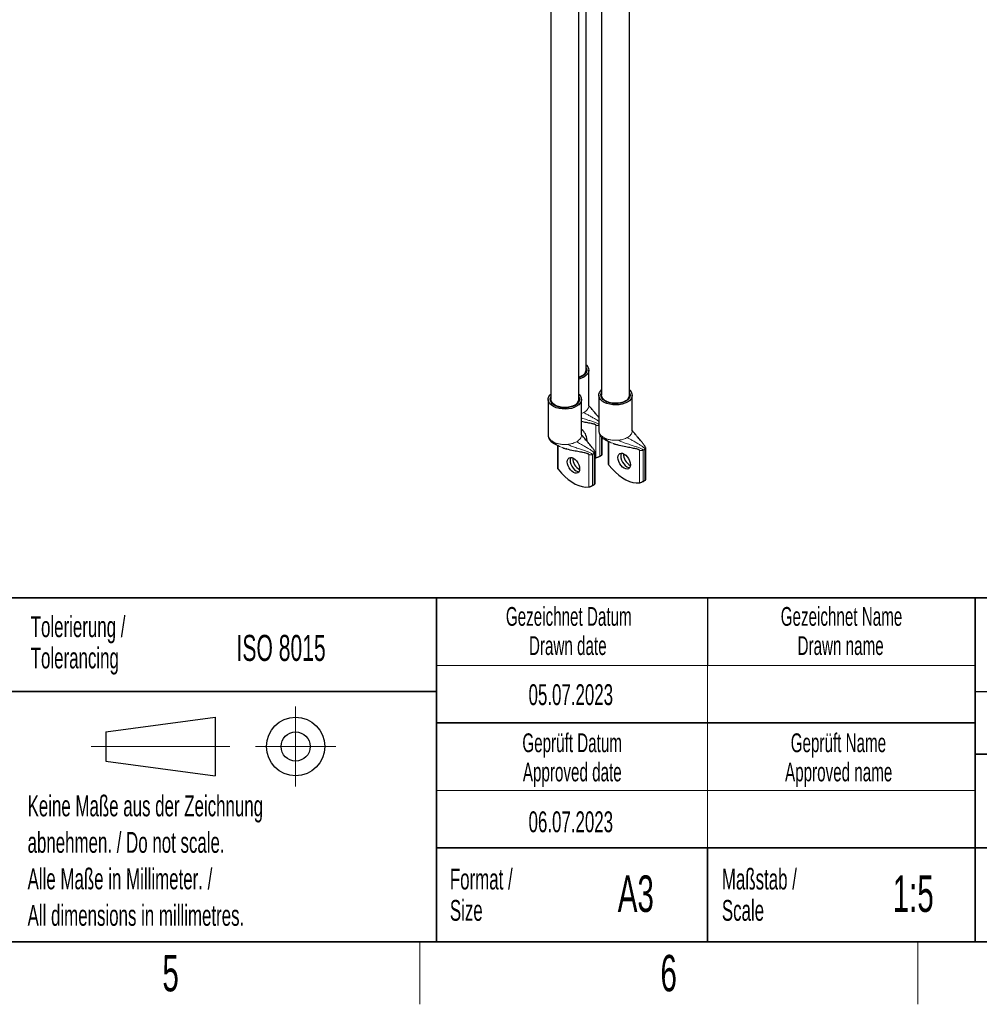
# Model space of a CAD drawing. Header units: millimetres. Extents: x 5 to 418, y 2 to 292.
# Tile 8 of 26: x 226 to 318, y 6 to 100. Entities that reach past the tile are written whole.
import ezdxf

# ---------------------------------------------------------------- set-up
doc = ezdxf.new("R2010")
doc.units = ezdxf.units.MM
doc.layers.add('SLD-0', color=7, linetype='Continuous')
doc.styles.add('SLDTEXTSTYLE0', font='TXT', dxfattribs={"width": 0.605})

msp = doc.modelspace()

# ---------------------------------------------------------------- linework, layer by layer
at = {"color": 7, "linetype": 'Continuous', "lineweight": 25}
for p, q in [((280.6804, 66.8157), (280.6804, 107.7081)), ((277.3127, 104.903), (277.3127, 64.0106)), ((279.9847, 64.0106), (279.9847, 104.903)), ((282.1719, 105.3046), (282.1719, 64.4122)), ((284.8439, 64.4122), (284.8439, 105.3046)), ((280.9444, 63.4189), (280.9444, 66.8157)), ((281.9079, 64.4122), (281.9079, 61.0154)), ((285.1079, 61.0154), (285.1079, 64.4122)), ((277.0487, 64.0106), (277.0487, 60.6138)), ((280.2487, 60.6138), (280.2487, 64.0106)), ((277.0566, 60.6136), (277.0551, 60.5945)), ((281.9158, 61.0152), (281.9142, 60.9961)), ((277.938, 59.615), (277.938, 57.5055)), ((280.7643, 60.156), (280.7532, 60.0303)), ((282.2387, 58.7235), (282.2387, 60.328)), ((282.7971, 60.0167), (282.7971, 57.9071)), ((281.543, 55.9184), (281.543, 58.9481)), ((281.9881, 58.5613), (282.1653, 58.6636)), ((286.4022, 56.32), (286.4022, 59.3497)), ((281.543, 58.4185), (281.6336, 58.4268)), ((281.2924, 55.7561), (281.4696, 55.8585)), ((286.1515, 56.1578), (286.3288, 56.2601))]:
    msp.add_line(p, q, dxfattribs=at)
at = {"color": 7, "linetype": 'Continuous', "lineweight": 18}
for p, q in [((280.2487, 62.6676), (280.4758, 62.7658)), ((281.6336, 61.5486), (281.486, 61.6337)), ((281.6336, 61.5486), (281.6336, 58.4268)), ((281.9881, 58.5613), (281.9881, 60.6552)), ((278.0114, 57.3111), (278.0114, 59.5801)), ((278.899, 59.7015), (278.9918, 59.7116)), ((282.1653, 60.3844), (282.1653, 58.6636)), ((282.8706, 57.7127), (282.8706, 59.9817)), ((283.7582, 60.1031), (283.8509, 60.1132)), ((280.9379, 58.7434), (280.7903, 58.8286)), ((280.9379, 58.7434), (280.9379, 55.6217)), ((281.2924, 58.7434), (281.2231, 58.7152)), ((281.4696, 58.8458), (281.2924, 58.7434)), ((281.2924, 55.7561), (281.2924, 58.7434)), ((281.4696, 58.8458), (281.4696, 55.8585)), ((285.797, 59.1451), (285.6495, 59.2302)), ((285.797, 59.1451), (285.797, 56.0233)), ((286.1515, 59.1451), (286.0823, 59.1168)), ((286.3288, 59.2474), (286.1515, 59.1451)), ((286.1515, 56.1578), (286.1515, 59.1451)), ((286.3288, 59.2474), (286.3288, 56.2601))]:
    msp.add_line(p, q, dxfattribs=at)
at = {"color": 7, "linetype": 'Continuous', "lineweight": 25, "flags": 128}
for points in [[(280.6804, 67.0573), (280.7082, 66.9984), (280.744, 66.8362), (280.7225, 66.6732), (280.6446, 66.5159), (280.5134, 66.371), (280.3344, 66.2442)], [(280.6804, 67.324), (280.7107, 67.2965), (280.8436, 67.1385), (280.9223, 66.9689), (280.944, 66.7938), (280.9079, 66.6194), (280.8153, 66.4521), (280.6695, 66.298), (280.4758, 66.1626)], [(280.2891, 66.2704), (280.0721, 66.1689), (279.9847, 66.1388)], [(280.3344, 66.2442), (280.1149, 66.1409), (279.9847, 66.097)], [(280.4758, 66.1626), (280.2413, 66.0508), (279.9847, 65.9693)], [(280.51, 66.368), (280.5335, 66.4394), (280.5397, 66.4711)], [(279.7801, 63.3575), (279.5456, 63.2457), (279.2786, 63.1615), (278.9888, 63.1081), (278.6868, 63.0872), (278.3834, 63.0997), (278.0896, 63.1452), (277.816, 63.2219), (277.5725, 63.3271), (277.3679, 63.4571), (277.2096, 63.607), (277.1033, 63.7715), (277.0528, 63.9447), (277.0601, 64.1203), (277.1247, 64.2918), (277.2445, 64.4533), (277.3127, 64.5189)], [(279.6387, 63.4391), (279.4192, 63.3358), (279.1681, 63.2601), (278.8957, 63.2151), (278.6133, 63.2027), (278.3323, 63.2233), (278.0642, 63.2762), (277.8201, 63.3592), (277.6099, 63.4688), (277.4423, 63.6006), (277.324, 63.7492), (277.26, 63.9085), (277.2528, 64.072), (277.3028, 64.2329), (277.3127, 64.2522)], [(279.9847, 64.2522), (280.0125, 64.1933), (280.0483, 64.0311), (280.0268, 63.868), (279.9489, 63.7108), (279.8177, 63.5659), (279.6387, 63.4391)], [(279.9847, 64.5189), (280.015, 64.4913), (280.1479, 64.3334), (280.2266, 64.1638), (280.2483, 63.9886), (280.2122, 63.8143), (280.1196, 63.647), (279.9738, 63.4929), (279.7801, 63.3575)], [(284.6393, 63.7591), (284.4047, 63.6473), (284.1377, 63.5631), (283.848, 63.5097), (283.546, 63.4888), (283.2426, 63.5014), (282.9487, 63.5468), (282.6751, 63.6235), (282.4316, 63.7288), (282.227, 63.8587), (282.0687, 64.0086), (281.9624, 64.1732), (281.912, 64.3463), (281.9192, 64.5219), (281.9839, 64.6935), (282.1036, 64.8549), (282.1719, 64.9205)], [(284.4978, 63.8407), (284.2783, 63.7374), (284.0272, 63.6617), (283.7549, 63.6167), (283.4724, 63.6043), (283.1914, 63.6249), (282.9234, 63.6778), (282.6793, 63.7608), (282.4691, 63.8704), (282.3014, 64.0022), (282.1831, 64.1508), (282.1191, 64.3101), (282.1119, 64.4736), (282.1619, 64.6346), (282.1719, 64.6538)], [(284.4526, 63.8669), (284.2355, 63.7654), (283.9867, 63.6922), (283.7169, 63.6505), (283.438, 63.642), (283.1621, 63.6673), (282.9014, 63.725), (282.6671, 63.8129), (282.4696, 63.9269), (282.3175, 64.0621), (282.2174, 64.2126), (282.1737, 64.3719), (282.1719, 64.4122)], [(284.8439, 64.6538), (284.8717, 64.5949), (284.9074, 64.4327), (284.8859, 64.2696), (284.808, 64.1124), (284.6769, 63.9675), (284.4978, 63.8407)], [(284.8439, 64.9205), (284.8741, 64.893), (285.007, 64.735), (285.0857, 64.5654), (285.1074, 64.3902), (285.0713, 64.2159), (284.9787, 64.0486), (284.8329, 63.8945), (284.6393, 63.7591)], [(279.5934, 63.4652), (279.3764, 63.3638), (279.1275, 63.2906), (278.8577, 63.2488), (278.5788, 63.2404), (278.303, 63.2656), (278.0422, 63.3234), (277.808, 63.4112), (277.6105, 63.5252), (277.4584, 63.6605), (277.3583, 63.811), (277.3146, 63.9702), (277.3127, 64.0106)], [(277.4535, 63.666), (277.4702, 63.5972), (277.4832, 63.5628)], [(279.8142, 63.5628), (279.8378, 63.6342), (279.844, 63.666)], [(282.3127, 64.0676), (282.3294, 63.9988), (282.3424, 63.9645)], [(284.6734, 63.9645), (284.6969, 64.0359), (284.7031, 64.0676)], [(280.6092, 60.182), (280.7021, 60.12), (280.7613, 60.0892)], [(284.9278, 57.7525), (284.9075, 57.5867), (284.8482, 57.4555), (284.7538, 57.3679), (284.6308, 57.3299), (284.4875, 57.3441), (284.3338, 57.4095), (284.1801, 57.5216), (284.0368, 57.6728), (283.9138, 57.8529), (283.8194, 58.0494), (283.7601, 58.2491), (283.7398, 58.4383), (283.7601, 58.6041), (283.8194, 58.7353), (283.9138, 58.8229), (284.0368, 58.8608), (284.1801, 58.8467), (284.3338, 58.7813), (284.4875, 58.6692), (284.6308, 58.5179), (284.7538, 58.3379), (284.8482, 58.1414), (284.9075, 57.9417), (284.9278, 57.7525)], [(284.068, 58.8622), (284.0254, 58.7573), (284.0051, 58.5914), (284.0254, 58.4022), (284.0847, 58.2026), (284.1791, 58.006), (284.3021, 57.826), (284.4454, 57.6748), (284.5991, 57.5627), (284.7528, 57.4973), (284.8649, 57.4817)], [(284.0687, 58.8622), (284.0265, 58.7579), (284.0063, 58.5921), (284.0265, 58.4029), (284.0858, 58.2032), (284.1802, 58.0067), (284.3032, 57.8266), (284.4465, 57.6754), (284.6002, 57.5633), (284.754, 57.4979), (284.8653, 57.4824)], [(280.0686, 57.3509), (280.0484, 57.185), (279.989, 57.0539), (279.8946, 56.9663), (279.7716, 56.9283), (279.6284, 56.9425), (279.4746, 57.0079), (279.3209, 57.12), (279.1777, 57.2712), (279.0546, 57.4512), (278.9602, 57.6478), (278.9009, 57.8475), (278.8807, 58.0367), (278.9009, 58.2025), (278.9602, 58.3337), (279.0546, 58.4212), (279.1777, 58.4592), (279.3209, 58.445), (279.4746, 58.3797), (279.6284, 58.2675), (279.7716, 58.1163), (279.8946, 57.9363), (279.989, 57.7398), (280.0484, 57.5401), (280.0686, 57.3509)], [(279.2088, 58.4606), (279.1662, 58.3557), (279.146, 58.1898), (279.1662, 58.0006), (279.2256, 57.8009), (279.3199, 57.6044), (279.443, 57.4244), (279.5862, 57.2732), (279.7399, 57.161), (279.8937, 57.0957), (280.0058, 57.0801)], [(279.2096, 58.4606), (279.1673, 58.3563), (279.1471, 58.1905), (279.1673, 58.0013), (279.2267, 57.8016), (279.3211, 57.605), (279.4441, 57.425), (279.5873, 57.2738), (279.7411, 57.1617), (279.8948, 57.0963), (280.0061, 57.0808)], [(282.8706, 57.7127), (283.173, 57.3549), (283.4923, 57.0306), (283.824, 56.7448), (284.163, 56.5015), (284.5046, 56.3044), (284.8436, 56.1562), (285.1752, 56.0591), (285.4946, 56.0146), (285.797, 56.0233)], [(278.0114, 57.3111), (278.3138, 56.9532), (278.6332, 56.629), (278.9648, 56.3432), (279.3039, 56.0999), (279.6454, 55.9027), (279.9845, 55.7545), (280.3161, 55.6575), (280.6355, 55.613), (280.9379, 55.6217)]]:
    msp.add_lwpolyline(points, dxfattribs=at)
at = {"color": 7, "linetype": 'Continuous', "lineweight": 25}
for centre, radius, start, end in [((280.0187, 66.8775), 0.6646, 294.009198, 354.670661), ((284.1822, 64.474), 0.6646, 294.009198, 354.670661), ((279.323, 64.0723), 0.6646, 294.009198, 354.670661), ((279.4729, 60.0996), 1.2927, 2.501693, 53.115093), ((285.5138, 58.7766), 1.2398, 178.36091, 241.633714), ((280.6547, 58.375), 1.2398, 178.36091, 241.633714)]:
    msp.add_arc(centre, radius, start, end, dxfattribs=at)
at = {"color": 7, "linetype": 'Continuous', "lineweight": 18}
for centre in [(278.2723, 61.2658), (283.1315, 61.6675)]:
    msp.add_arc(centre, 1.5078, 236.88414, 243.121237, dxfattribs=at)
for points, knots in [([(280.4758, 62.7658), (280.543, 62.8091), (280.6772, 62.8956), (280.822, 63.0502), (280.9121, 63.2161), (280.9505, 63.3417), (280.9418, 63.4092), (280.9405, 63.4188)], [0, 0, 0, 0, 0.2400158, 0.4800316, 0.7200474, 0.9600632, 1, 1, 1, 1]), ([(280.4758, 62.7658), (280.5376, 62.7266), (280.6755, 62.639), (280.9497, 62.4858), (281.2569, 62.3134), (281.5566, 62.138), (281.7772, 62.0063), (281.8826, 61.9286), (281.9079, 61.9099)], [0, 0, 0, 0, 0.1578362, 0.3524321, 0.5655382, 0.7773079, 0.9464742, 1, 1, 1, 1]), ([(281.9079, 61.6383), (281.8868, 61.652), (281.7838, 61.7188), (281.5528, 61.8039), (281.2228, 61.922), (280.8283, 62.0505), (280.4993, 62.1545), (280.2949, 62.2284), (280.2487, 62.245)], [0, 0, 0, 0, 0.04560081, 0.22265369, 0.4237869, 0.6478453, 0.92050598, 1, 1, 1, 1]), ([(277.0551, 60.5945), (277.0537, 60.5816), (277.0449, 60.5012), (277.1048, 60.3543), (277.2316, 60.1639), (277.3763, 60.0566), (277.4486, 60.003)], [0, 0, 0, 0, 0.0598688, 0.3732459, 0.6866229, 1, 1, 1, 1]), ([(279.7801, 59.9607), (279.8472, 60.0039), (279.9815, 60.0905), (280.1263, 60.2451), (280.2163, 60.411), (280.2548, 60.5366), (280.2461, 60.604), (280.2448, 60.6137)], [0, 0, 0, 0, 0.2400158, 0.4800316, 0.7200474, 0.9600632, 1, 1, 1, 1]), ([(281.9142, 60.9961), (281.9128, 60.9832), (281.904, 60.9028), (281.964, 60.756), (282.0908, 60.5655), (282.2354, 60.4582), (282.3077, 60.4046)], [0, 0, 0, 0, 0.0598688, 0.3732459, 0.6866229, 1, 1, 1, 1]), ([(284.6393, 60.3623), (284.7064, 60.4056), (284.8407, 60.4921), (284.9854, 60.6467), (285.0755, 60.8126), (285.114, 60.9382), (285.1052, 61.0057), (285.104, 61.0153)], [0, 0, 0, 0, 0.2400158, 0.4800316, 0.7200474, 0.9600632, 1, 1, 1, 1]), ([(278.7878, 59.2704), (278.6053, 59.328), (278.2895, 59.4276), (277.8648, 59.6293), (277.6756, 59.8306), (277.5906, 59.9209)], [0, 0, 0, 0, 0.42957913, 0.74376298, 1, 1, 1, 1]), ([(281.2924, 58.7434), (281.2915, 58.7498), (281.2894, 58.764), (281.2732, 58.7878), (281.2295, 58.8285), (281.0966, 58.9045), (280.8588, 59.0006), (280.5265, 59.1165), (280.133, 59.2445), (279.7044, 59.3854), (279.283, 59.5277), (279.0174, 59.6479), (278.899, 59.7015)], [0, 0, 0, 0, 0.0076043, 0.0170556, 0.0362353, 0.0838152, 0.2058975, 0.3445838, 0.4990775, 0.6870837, 0.8605578, 1, 1, 1, 1]), ([(279.7801, 59.9607), (279.8419, 59.9215), (279.9797, 59.8339), (280.254, 59.6808), (280.5609, 59.5079), (280.8619, 59.334), (281.1222, 59.1723), (281.3131, 59.0385), (281.4212, 58.9411), (281.4636, 58.8799), (281.4678, 58.8561), (281.4696, 58.8458)], [0, 0, 0, 0, 0.1299932, 0.2902615, 0.4657747, 0.6401872, 0.7795118, 0.8938175, 0.9654316, 0.9850387, 1, 1, 1, 1]), ([(283.647, 59.6721), (283.4645, 59.7296), (283.1486, 59.8293), (282.7239, 60.031), (282.5348, 60.2322), (282.4498, 60.3226)], [0, 0, 0, 0, 0.42957913, 0.74376298, 1, 1, 1, 1]), ([(286.1515, 59.1451), (286.1506, 59.1514), (286.1485, 59.1656), (286.1324, 59.1894), (286.0886, 59.2301), (285.9557, 59.3061), (285.718, 59.4022), (285.3857, 59.5182), (284.9921, 59.6461), (284.5636, 59.787), (284.1422, 59.9293), (283.8766, 60.0496), (283.7582, 60.1031)], [0, 0, 0, 0, 0.0076043, 0.0170556, 0.0362353, 0.0838152, 0.2058975, 0.3445838, 0.4990775, 0.6870837, 0.8605578, 1, 1, 1, 1]), ([(284.6393, 60.3623), (284.701, 60.3231), (284.8389, 60.2355), (285.1132, 60.0824), (285.42, 59.9096), (285.721, 59.7356), (285.9813, 59.5739), (286.1723, 59.4401), (286.2804, 59.3427), (286.3228, 59.2815), (286.327, 59.2577), (286.3288, 59.2474)], [0, 0, 0, 0, 0.1299932, 0.2902615, 0.4657747, 0.6401872, 0.7795118, 0.8938175, 0.9654316, 0.9850387, 1, 1, 1, 1]), ([(281.543, 58.9483), (281.543, 58.9482), (281.5494, 58.9297), (281.5286, 58.8903), (281.4893, 58.8606), (281.4696, 58.8458)], [0, 0, 0, 0, 0.0019269, 0.5009635, 1, 1, 1, 1]), ([(286.4021, 59.3499), (286.4021, 59.3498), (286.4086, 59.3313), (286.3878, 59.2919), (286.3484, 59.2622), (286.3288, 59.2474)], [0, 0, 0, 0, 0.0019269, 0.5009635, 1, 1, 1, 1])]:
    msp.add_open_spline(points, degree=3, knots=knots, dxfattribs=at)
at = {"color": 7, "linetype": 'Continuous', "lineweight": 25}
for points, knots in [([(281.6411, 62.6024), (281.5985, 62.6535), (281.4901, 62.7836), (281.3371, 62.9628), (281.1844, 63.1421), (281.0798, 63.2673), (281.01, 63.354), (280.9704, 63.4041), (280.9514, 63.4275), (280.9495, 63.4229), (280.9489, 63.4215)], [0, 0, 0, 0, 0.1405841, 0.3579937, 0.5050831, 0.6665404, 0.7519331, 0.8438838, 0.950134, 1, 1, 1, 1]), ([(281.9079, 62.2752), (281.8744, 62.3171), (281.7944, 62.4172), (281.7049, 62.5262), (281.6491, 62.5928), (281.6411, 62.6024)], [0, 0, 0, 0, 0.3809862, 0.9109286, 1, 1, 1, 1]), ([(281.6336, 61.5486), (281.6329, 61.553), (281.6312, 61.5627), (281.6178, 61.5783), (281.581, 61.6032), (281.4419, 61.6545), (281.1514, 61.7154), (280.7274, 61.7926), (280.4092, 61.856), (280.2487, 61.888)], [0, 0, 0, 0, 0.0101538, 0.0225346, 0.0479111, 0.1127681, 0.3457688, 0.6699326, 1, 1, 1, 1]), ([(277.0488, 60.5947), (277.0494, 60.5746), (277.0505, 60.5335), (277.0631, 60.4532), (277.0845, 60.3656), (277.1279, 60.2355), (277.2068, 60.0948), (277.2793, 60.0128), (277.3121, 59.9755)], [0, 0, 0, 0, 0.0903861, 0.1848412, 0.2947647, 0.4267994, 0.7398204, 1, 1, 1, 1]), ([(280.9454, 59.7973), (280.9028, 59.8484), (280.7944, 59.9785), (280.6414, 60.1577), (280.4887, 60.337), (280.3841, 60.4622), (280.3143, 60.5489), (280.2747, 60.5989), (280.2557, 60.6223), (280.2538, 60.6178), (280.2532, 60.6163)], [0, 0, 0, 0, 0.1405841, 0.3579937, 0.5050831, 0.6665404, 0.7519331, 0.8438838, 0.950134, 1, 1, 1, 1]), ([(281.908, 60.9963), (281.9085, 60.9762), (281.9097, 60.9352), (281.9223, 60.8548), (281.9437, 60.7672), (281.987, 60.6371), (282.066, 60.4964), (282.1384, 60.4144), (282.1713, 60.3772)], [0, 0, 0, 0, 0.0903861, 0.1848412, 0.2947647, 0.4267994, 0.7398204, 1, 1, 1, 1]), ([(285.8045, 60.1989), (285.762, 60.25), (285.6535, 60.3801), (285.5005, 60.5593), (285.3478, 60.7386), (285.2433, 60.8638), (285.1735, 60.9505), (285.1338, 61.0006), (285.1148, 61.024), (285.113, 61.0194), (285.1124, 61.018)], [0, 0, 0, 0, 0.1405841, 0.3579937, 0.5050831, 0.6665404, 0.7519331, 0.8438838, 0.950134, 1, 1, 1, 1]), ([(277.312, 59.9757), (277.3187, 59.97), (277.3349, 59.9562), (277.4074, 59.9065), (277.5576, 59.8131), (277.7886, 59.6814), (277.9728, 59.5969), (278.0641, 59.555)], [0, 0, 0, 0, 0.04057436, 0.09772618, 0.34084549, 0.67331787, 1, 1, 1, 1]), ([(277.4486, 60.003), (277.4067, 59.9882), (277.3295, 59.9608), (277.3223, 59.9734), (277.319, 59.9792)], [0, 0, 0, 0, 0.541783, 1, 1, 1, 1]), ([(281.543, 58.9483), (281.5413, 58.9632), (281.5327, 59.0353), (281.4326, 59.1851), (281.288, 59.3781), (281.1212, 59.584), (281.0092, 59.7211), (280.9534, 59.7877), (280.9454, 59.7973)], [0, 0, 0, 0, 0.0432903, 0.2099982, 0.4932862, 0.7505376, 0.9641043, 1, 1, 1, 1]), ([(282.1711, 60.3773), (282.1779, 60.3716), (282.1941, 60.3578), (282.2666, 60.3081), (282.4168, 60.2147), (282.6477, 60.083), (282.832, 59.9985), (282.9233, 59.9567)], [0, 0, 0, 0, 0.0405744, 0.0977262, 0.3408455, 0.6733179, 1, 1, 1, 1]), ([(282.3077, 60.4046), (282.2659, 60.3898), (282.1886, 60.3624), (282.1814, 60.3751), (282.1781, 60.3809)], [0, 0, 0, 0, 0.54178302, 1, 1, 1, 1]), ([(283.2775, 59.7999), (283.3138, 59.785), (283.4384, 59.7338), (283.5641, 59.6948), (283.6533, 59.6672)], [0, 0, 0, 0, 0.2907751, 1, 1, 1, 1]), ([(285.797, 59.1451), (285.7963, 59.1495), (285.7947, 59.1592), (285.7813, 59.1748), (285.7445, 59.1997), (285.6054, 59.251), (285.3149, 59.3119), (284.8677, 59.3932), (284.3137, 59.5048), (283.8948, 59.5853), (283.6639, 59.6661), (283.647, 59.6721)], [0, 0, 0, 0, 0.0066686, 0.0147999, 0.0314663, 0.074062, 0.2270885, 0.4399876, 0.6880251, 0.9770854, 1, 1, 1, 1]), ([(286.4022, 59.3499), (286.4004, 59.3648), (286.3919, 59.4369), (286.2918, 59.5868), (286.1471, 59.7797), (285.9803, 59.9856), (285.8684, 60.1227), (285.8126, 60.1893), (285.8045, 60.1989)], [0, 0, 0, 0, 0.0432903, 0.2099982, 0.4932862, 0.7505376, 0.9641043, 1, 1, 1, 1]), ([(278.4184, 59.3983), (278.4546, 59.3834), (278.5793, 59.3322), (278.705, 59.2932), (278.7942, 59.2656)], [0, 0, 0, 0, 0.2907751, 1, 1, 1, 1]), ([(280.9379, 58.7434), (280.9371, 58.7478), (280.9355, 58.7576), (280.9221, 58.7732), (280.8853, 58.7981), (280.7462, 58.8493), (280.4557, 58.9103), (280.0086, 58.9916), (279.4546, 59.1032), (279.0356, 59.1837), (278.8048, 59.2645), (278.7878, 59.2704)], [0, 0, 0, 0, 0.0066686, 0.0147999, 0.0314663, 0.074062, 0.2270885, 0.4399876, 0.6880251, 0.9770854, 1, 1, 1, 1]), ([(281.6336, 58.4268), (281.6625, 58.4322), (281.7176, 58.4424), (281.8158, 58.478), (281.9028, 58.5161), (281.9579, 58.5441), (281.9831, 58.5584), (281.9881, 58.5613)], [0, 0, 0, 0, 0.2964962, 0.5639263, 0.7574128, 0.9519866, 1, 1, 1, 1]), ([(282.1653, 58.6636), (282.1811, 58.6732), (282.2125, 58.6924), (282.2358, 58.7126), (282.2365, 58.7202), (282.2368, 58.7236)], [0, 0, 0, 0, 0.3578618, 0.7146253, 1, 1, 1, 1]), ([(282.7991, 57.907), (282.7985, 57.9013), (282.7954, 57.8692), (282.8147, 57.7996), (282.8507, 57.7436), (282.8706, 57.7127)], [0, 0, 0, 0, 0.0887008, 0.4977268, 1, 1, 1, 1]), ([(277.9399, 57.5054), (277.9394, 57.4997), (277.9362, 57.4676), (277.9555, 57.3979), (277.9915, 57.342), (278.0114, 57.3111)], [0, 0, 0, 0, 0.0887008, 0.4977268, 1, 1, 1, 1]), ([(280.9379, 55.6217), (280.9668, 55.627), (281.0219, 55.6372), (281.1201, 55.6729), (281.2071, 55.711), (281.2622, 55.739), (281.2874, 55.7533), (281.2924, 55.7561)], [0, 0, 0, 0, 0.2964962, 0.5639263, 0.7574128, 0.9519866, 1, 1, 1, 1]), ([(281.4696, 55.8585), (281.4853, 55.8681), (281.5168, 55.8872), (281.5401, 55.9075), (281.5408, 55.9151), (281.5411, 55.9184)], [0, 0, 0, 0, 0.3578618, 0.7146253, 1, 1, 1, 1]), ([(285.797, 56.0233), (285.826, 56.0287), (285.881, 56.0389), (285.9793, 56.0745), (286.0663, 56.1126), (286.1213, 56.1406), (286.1465, 56.1549), (286.1515, 56.1578)], [0, 0, 0, 0, 0.2964962, 0.5639263, 0.7574128, 0.9519866, 1, 1, 1, 1]), ([(286.3288, 56.2601), (286.3445, 56.2697), (286.3759, 56.2889), (286.3993, 56.3091), (286.3999, 56.3167), (286.4002, 56.3201)], [0, 0, 0, 0, 0.3578618, 0.71462531, 1, 1, 1, 1])]:
    msp.add_open_spline(points, degree=3, knots=knots, dxfattribs=at)
at = {"color": 7, "linetype": 'Continuous', "lineweight": 18}
for points in [[(281.9188, 61.5203), (281.8946, 61.5151), (281.8462, 61.5047), (281.7678, 61.5063), (281.693, 61.5199), (281.6534, 61.539), (281.6336, 61.5486)], [(277.5906, 59.9209), (277.6836, 59.8794), (277.8694, 59.7962), (278.1992, 59.7206), (278.5479, 59.6824), (278.782, 59.6951), (278.899, 59.7015)], [(278.9918, 59.7116), (279.1386, 59.7368), (279.4323, 59.7872), (279.6642, 59.9029), (279.7801, 59.9607)], [(282.4498, 60.3226), (282.5427, 60.281), (282.7286, 60.1978), (283.0584, 60.1222), (283.407, 60.084), (283.6411, 60.0968), (283.7582, 60.1031)], [(283.8509, 60.1132), (283.9978, 60.1384), (284.2915, 60.1888), (284.5233, 60.3045), (284.6393, 60.3623)], [(281.2231, 58.7152), (281.1989, 58.71), (281.1505, 58.6996), (281.0721, 58.7011), (280.9973, 58.7147), (280.9577, 58.7339), (280.9379, 58.7434)], [(286.0823, 59.1168), (286.0581, 59.1116), (286.0097, 59.1012), (285.9313, 59.1028), (285.8565, 59.1164), (285.8168, 59.1355), (285.797, 59.1451)]]:
    msp.add_open_spline(points, degree=3, dxfattribs=at)
at = {"layer": 'SLD-0', "lineweight": 35}
for p, q in [((225.6167, 45), (266.3305, 45)), ((266.3305, 12), (266.3305, 45)), ((266.3305, 45), (266.3305, 12)), ((318, 45), (266.3305, 45)), ((318, 45), (318, 12)), ((318, 45), (318, 40.1053)), ((318, 45), (408, 45)), ((318, 45), (318, 12)), ((225.6167, 36), (266.3305, 36)), ((266.3305, 33), (318, 33)), ((408, 30), (318, 30)), ((266.3305, 21), (318, 21)), ((292.3305, 21), (292.3305, 12)), ((318, 21), (390, 21)), ((26, 12), (408, 12)), ((225.6167, 12), (266.3305, 12)), ((266.3305, 12), (318, 12)), ((408, 12), (318, 12))]:
    msp.add_line(p, q, dxfattribs=at)
at = {"layer": 'SLD-0'}
for p, q in [((292.3305, 45), (292.3305, 38.5)), ((318, 36), (408, 36))]:
    msp.add_line(p, q, dxfattribs=at)
at = {"layer": 'SLD-0', "lineweight": 18}
for p, q in [((266.3305, 38.5), (318, 38.5)), ((292.3305, 38.5), (292.3305, 33)), ((252.8396, 34.5746), (252.8396, 26.8746)), ((292.3305, 33), (292.3305, 26.5)), ((233.2396, 30.7246), (246.5396, 30.7246)), ((248.9896, 30.7246), (256.6896, 30.7246)), ((266.3305, 26.5), (318, 26.5)), ((292.3305, 26.5), (292.3305, 21)), ((264.75, 6), (264.75, 12)), ((312.5, 6), (312.5, 12))]:
    msp.add_line(p, q, dxfattribs=at)
at = {"layer": 'SLD-0', "lineweight": 25}
for p, q in [((234.6396, 32.1246), (245.1396, 33.5246)), ((245.1396, 33.5246), (245.1396, 27.9246)), ((234.6396, 32.1246), (234.6396, 29.3246)), ((234.6396, 29.3246), (245.1396, 27.9246))]:
    msp.add_line(p, q, dxfattribs=at)
for radius in [2.8, 1.4]:
    msp.add_circle((252.8396, 30.7246), radius, dxfattribs=at)

# ---------------------------------------------------------------- texts
at = {"layer": 'SLD-0', "style": 'SLDTEXTSTYLE0'}
for s, insert, char_height, attachment_point in [('Gezeichnet Datum', (279.0254, 44.1039), 1.8, 2), ('Gezeichnet Name', (305.1708, 44.1039), 1.8, 2), ('Tolerierung /', (227.4391, 43.2172), 2, 1), ('ISO 8015', (247.1716, 41.4342), 2.5, 1), ('Drawn date', (278.9303, 41.3039), 1.8, 2), ('Drawn name', (305.0871, 41.3039), 1.8, 2), ('Tolerancing', (227.4391, 40.2172), 2, 1), ('05.07.2023', (279.2203, 36.699), 2, 2), ('Geprüft Datum', (279.3494, 31.9851), 1.8, 2), ('Geprüft Name', (304.8762, 31.9851), 1.8, 2), ('Approved date', (279.362, 29.1851), 1.8, 2), ('Approved name', (304.9003, 29.1851), 1.8, 2), ('Keine Maße aus der Zeichnung', (227.1404, 26.0307), 2, 1), ('06.07.2023', (279.2203, 24.5049), 2, 2), ('abnehmen. / Do not scale.', (227.1404, 22.5307), 2, 1), ('Alle Maße in Millimeter. /', (227.1404, 19.0307), 2, 1), ('Format /', (267.6251, 19.0116), 2, 1), ('Maßstab /', (293.7029, 19.0116), 2, 1), ('A3', (285.4515, 18.3609), 3.5, 2), ('1:5', (312.0467, 18.3609), 3.5, 2), ('Size', (267.6251, 16.0116), 2, 1), ('Scale', (293.7029, 16.0116), 2, 1), ('All dimensions in millimetres.', (227.1404, 15.5307), 2, 1), ('5', (240.8527, 10.743), 3.5, 2), ('6', (288.6027, 10.743), 3.5, 2)]:
    msp.add_mtext(s, dxfattribs=dict(at, insert=insert, char_height=char_height, attachment_point=attachment_point))

doc.saveas('drawing.dxf')
